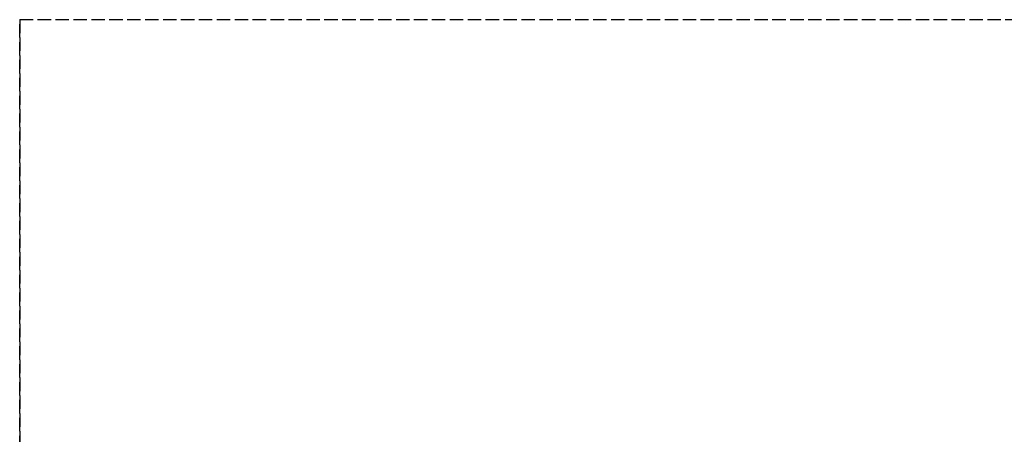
# Model space of a CAD drawing. Header units: millimetres. Extents: x 0 to 2050, y -94 to 94.
# Tile 9 of 14: x 0 to 110, y 48 to 94. Entities that reach past the tile are written whole.
import ezdxf

# ---------------------------------------------------------------- set-up
doc = ezdxf.new("R2010")
doc.units = ezdxf.units.MM
doc.header["$LTSCALE"] = 10
doc.linetypes.add('ALLCAD_Strich', pattern=[0.2, 0.15, -0.05])
doc.layers.add('BESCH_KONT_sich_schn_grun_2d', color=10, linetype='Continuous')
doc.layers.add('BESCH_KONT_sich_schn_seit_2d', color=160, linetype='Continuous')

msp = doc.modelspace()

# ---------------------------------------------------------------- linework, layer by layer
at = {"layer": 'BESCH_KONT_sich_schn_grun_2d', "linetype": 'ALLCAD_Strich'}
for q in [(2050, 94), (0, -94)]:
    msp.add_line((0, 94), q, dxfattribs=at)
at = {"layer": 'BESCH_KONT_sich_schn_seit_2d', "linetype": 'ALLCAD_Strich'}
for p, q in [((0, -94, 2368), (0, 94, 2368)), ((0, 94, 2368), (0, 94, 2418)), ((0, 94, 2418), (0, -94, 2418))]:
    msp.add_line(p, q, dxfattribs=at)

doc.saveas('drawing.dxf')
